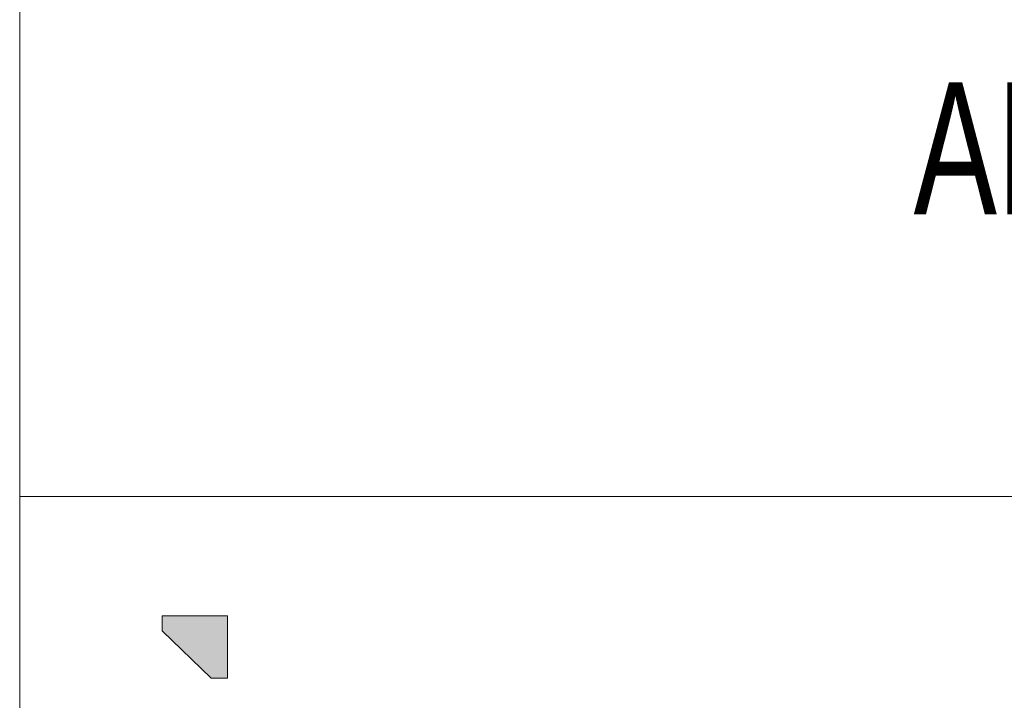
# Paper-space layout 'Hoja3' of a CAD drawing. Header units: millimetres. Extents: x 450 to 25135, y 150 to 17673.
# Tile 9 of 21: x 19530 to 20424, y 865 to 1483. Entities that reach past the tile are written whole.
import ezdxf

# ---------------------------------------------------------------- set-up
doc = ezdxf.new("R2010")
doc.units = ezdxf.units.MM
doc.linetypes.add('SLD-Continua', pattern=[0])
doc.layers.add('SLD-0', color=179, linetype='SLD-Continua')
doc.styles.add('SLDTEXTSTYLE2', font='ARIALN.TTF', dxfattribs={"width": 0.825949})

# ---------------------------------------------------------------- blocks, each defined once
blk = doc.blocks.new('Bloque3')
at = {"linetype": 'Continuous', "ltscale": 35}
blk.add_hatch(color=7, dxfattribs=at).paths.add_polyline_path([(188.27, 516.08), (188.27, 572.89), (129.19, 572.89), (129.19, 559.19), (173.47, 516.08)], flags=0)
at = {"color": 7, "linetype": 'SLD-Continua', "lineweight": 18, "ltscale": 35}
for p, q in [((129.19, 572.89), (129.19, 559.19)), ((188.27, 572.89), (129.19, 572.89)), ((188.27, 572.89), (188.27, 516.08)), ((129.19, 559.19), (173.47, 516.08)), ((173.47, 516.08), (188.27, 516.08))]:
    blk.add_line(p, q, dxfattribs=at)

psp = doc.layouts.new('Hoja3')

# ---------------------------------------------------------------- linework, layer by layer
at = {"color": 7, "linetype": 'SLD-Continua', "lineweight": 18, "ltscale": 30}
for p, q in [((19530, 1650), (19530, 300)), ((19530, 1050), (22230, 1050))]:
    psp.add_line(p, q, dxfattribs=at)

# ---------------------------------------------------------------- block references
at = {"color": 7, "linetype": 'Continuous', "ltscale": 30}
psp.add_blockref('Bloque3', (19530.289, 368.939), dxfattribs=at)

# ---------------------------------------------------------------- texts
at = {"layer": 'SLD-0', "color": 7, "ltscale": 30, "insert": (20616.118, 1426.335), "char_height": 120, "attachment_point": 2, "style": 'SLDTEXTSTYLE2'}
psp.add_mtext('ALINVEST', dxfattribs=at)

doc.saveas('drawing.dxf')
